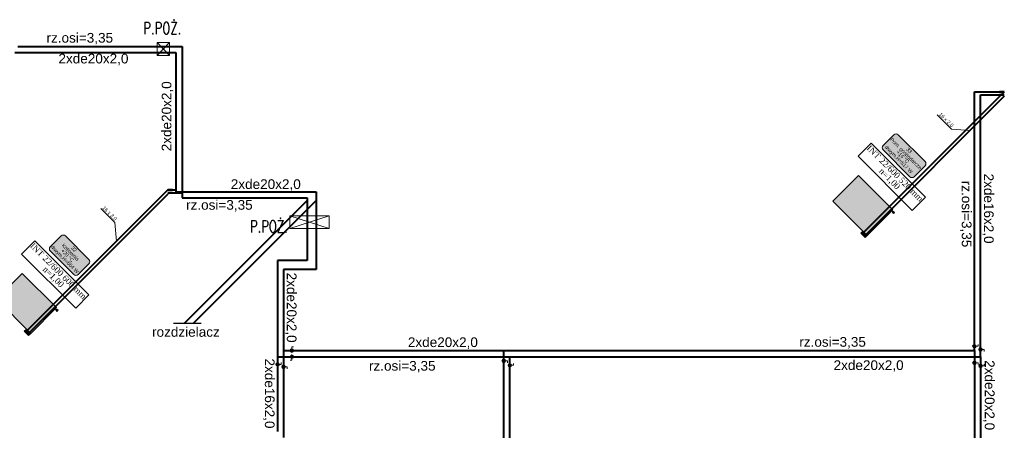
# Model space of a CAD drawing. Header units: inches. Extents: x -5360 to 1020, y 421 to 2687.
# Tile 5 of 8: x -4113 to -2488, y 1543 to 2221. Entities that reach past the tile are written whole.
import ezdxf
from ezdxf.enums import TextEntityAlignment as Align

# ---------------------------------------------------------------- set-up
doc = ezdxf.new("R2010")
doc.units = ezdxf.units.IN
doc.header["$MEASUREMENT"] = 0
doc.layers.add('IS-przejscie-p.poz', color=1, linetype='Continuous', lineweight=20)
for name, color, linetype, lineweight, true_color in [('IS_Działka (powrotna)', 7, 'Continuous', 40, 0xffb000), ('IS_Działka (powrotna)_etykieta1', 7, 'Continuous', 5, 0x000000), ('IS_Działka (zasilająca)', 7, 'Continuous', 40, 0xff8000), ('IS_Działka (zasilająca)_etykieta1', 7, 'Continuous', 5, 0x000000), ('IS_Grzejnik', 7, 'Continuous', 5, 0x000000), ('IS_Grzejnik (Rozwinięcie)', 7, 'Continuous', 5, 0x000000), ('IS_Pomieszczenie (Rozwinięcie)', 7, 'Continuous', 20, 0x000000), ('IS_Zawór1', 7, 'Continuous', 5, 0x000000)]:
    doc.layers.add(name, color=color, linetype=linetype, lineweight=lineweight, true_color=true_color)
doc.styles.add('Arial_____', font='arial.ttf')
doc.styles.add('IS', font='simplex.shx', dxfattribs={"width": 0.7})
doc.styles.add('Times_New_Roman_____', font='times.ttf')

# ---------------------------------------------------------------- blocks, each defined once
blk = doc.blocks.new('16_TypRysunkowyGrzejnika_Plytowy_800_600_105_True_071f0f8b-01df-47c9-bbb8-02081534a5d9_Normal')
at = {"layer": 'IS_Grzejnik', "true_color": 0xff8000, "transparency": 33554687, "extrusion": (0, 0, -1)}
blk.add_hatch(color=30, dxfattribs=at).paths.add_polyline_path([(0.4, 0.3), (-0.4, 0.3), (-0.4, -0.3), (0.4, -0.3)])
at = {"layer": 'IS_Grzejnik'}
blk.add_lwpolyline([(-0.4, 0.3), (0.4, 0.3), (0.4, -0.3), (-0.4, -0.3)], close=True, dxfattribs=at)
blk = doc.blocks.new('16_TypRysunkowyZaworu_ZestGrzWbudKwadrat_PL_00000000-0000-0000-0000-000000000000_Normal')
at = {"layer": 'IS_Zawór1', "lineweight": 50, "true_color": 0xffffff, "transparency": 33554687, "extrusion": (0, 0, -1)}
blk.add_hatch(color=7, dxfattribs=at).paths.add_polyline_path([(-0.25, 0.125), (-0.5, 0.125), (-0.5, -0.125), (-0.25, -0.125)])
at = {"layer": 'IS_Zawór1', "linetype": 'ByBlock', "lineweight": -2}
blk.add_lwpolyline([(0.25, 0.125), (0.5, 0.125), (0.5, -0.125), (0.25, -0.125)], close=True, dxfattribs=at)
blk.add_polyline3d([(0, 0, 0), (0.25, 0, 0)], dxfattribs=at)
blk = doc.blocks.new('16_TypRysunkowyZaworu_Vecolux_PL_00000000-0000-0000-0000-000000000000_Normal')
at = {"layer": 'IS_Zawór1', "lineweight": 50, "true_color": 0xffffff, "transparency": 33554687}
blk.add_hatch(color=7, dxfattribs=at).paths.add_polyline_path([(-0.5, -0.5), (0.5, -0.5), (0.5, 0), (-0.5, 0)])
at = {"layer": 'IS_Zawór1', "linetype": 'ByBlock', "lineweight": -2}
blk.add_lwpolyline([(-0.5, -0.5), (0.5, -0.5), (0.5, 0), (-0.5, 0)], close=True, dxfattribs=at)
blk = doc.blocks.new('4_TypRysunkowyZaworu_Kurek_PL_02d81806-4c8f-42ec-a639-1b35862e6f16_Normal')
at = {"layer": 'IS_Zawór1', "lineweight": 50, "true_color": 0xffffff, "transparency": 33554687}
h = blk.add_hatch(color=7, dxfattribs=at)
edge = h.paths.add_edge_path(flags=0)
edge.add_arc((0, 0), 0.25, 0, 360)
at = {"layer": 'IS_Zawór1', "linetype": 'ByBlock', "lineweight": -2}
for points in [[(0, 0.5, 0), (0.25, 0.5, 0)], [(0, 0.25, 0), (0, 0.5, 0)]]:
    blk.add_polyline3d(points, dxfattribs=at)
blk.add_circle((0, 0), 0.25, dxfattribs=at)

msp = doc.modelspace()

# ---------------------------------------------------------------- hatches: boundary and pattern name
at = {"layer": 'IS_Pomieszczenie (Rozwinięcie)', "lineweight": 50, "true_color": 0xffffff, "transparency": 33554687}
for points in [[(-2688.1, 2006), (-2643.8, 1961.7), (-2641.5, 1960.4), (-2638.9, 1960.4), (-2636.7, 1961.7), (-2618.8, 1979.5), (-2617.5, 1981.7), (-2617.5, 1984.3), (-2618.8, 1986.6), (-2663.2, 2030.9), (-2665.4, 2032.2), (-2668, 2032.2), (-2670.2, 2030.9), (-2688.1, 2013), (-2689.4, 2010.8), (-2689.4, 2008.2), (-2688.1, 2006)], [(-4023.5, 1800.2), (-4062.3, 1839), (-4063.6, 1841.2), (-4063.6, 1843.8), (-4062.3, 1846.1), (-4044.5, 1863.9), (-4042.2, 1865.2), (-4039.6, 1865.2), (-4037.4, 1863.9), (-3998.6, 1825.1), (-3997.3, 1822.9), (-3997.3, 1820.3), (-3998.6, 1818), (-4016.4, 1800.2), (-4018.7, 1798.9), (-4021.3, 1798.9), (-4023.5, 1800.2)]]:
    msp.add_hatch(color=7, dxfattribs=at).paths.add_polyline_path(points)

# ---------------------------------------------------------------- linework, layer by layer
msp.add_line((-3858.9, 1719.7), (-3813.1, 1719.7))
at = {"layer": 'IS-przejscie-p.poz'}
for points in [[(-3886.2, 2161.9), (-3865.7, 2161.9), (-3865.7, 2183.2), (-3886.2, 2183.2), (-3886.2, 2161.9), (-3865.7, 2183.2), (-3886.2, 2183.2), (-3865.7, 2161.9)], [(-3667, 1876.4), (-3667, 1896.9), (-3602, 1896.9), (-3602, 1876.4), (-3667, 1876.4), (-3602, 1896.9), (-3602, 1876.4), (-3667, 1896.9)]]:
    msp.add_lwpolyline(points, dxfattribs=at)
at = {"layer": 'IS_Działka (powrotna)'}
for p, q in [((-4115.8, 2176.7), (-3844.9, 2176.7)), ((-3844.9, 2176.7), (-3844.9, 1926.7)), ((-2527.3, 2096.6), (-2488.1, 2096.6)), ((-2527.3, 1679.3), (-2527.3, 2096.6)), ((-2488.1, 2096.6), (-2495.8, 2096.6)), ((-2488.1, 2096.6), (-2488.1, 2096.6)), ((-2488.1, 2094.5), (-2717.9, 1864.7)), ((-3868.3, 1934.9), (-3844.9, 1934.9)), ((-3860.5, 1934.9), (-3868.3, 1934.9)), ((-3868.3, 1934.9), (-3868.3, 1934.9)), ((-3868.3, 1932.8), (-4098.1, 1703)), ((-3844.9, 1926.7), (-3638.5, 1926.7)), ((-3687.3, 1823.5), (-3687.3, 1664.5)), ((-3687.3, 1664.5), (-3666.5, 1664.5)), ((-3687.3, 1664.5), (-3687.3, 1654.8)), ((-3660.5, 1664.5), (-3477.5, 1664.5)), ((-3477.5, 1664.5), (-3304, 1664.5)), ((-3304, 1653.2), (-3304, 1664.5)), ((-3304, 1664.5), (-2527.3, 1664.5)), ((-2527.3, 1664.5), (-2527.3, 1673.3)), ((-2527.3, 1664.5), (-2527.3, 1652.3)), ((-3687.3, 1648.8), (-3687.3, 1540.8)), ((-3304, 1463.4), (-3304, 1647.2)), ((-2527.3, 1646.3), (-2527.3, 1586.6)), ((-2527.3, 1586.6), (-2527.3, 1359.4))]:
    msp.add_line(p, q, dxfattribs=at)
at = {"layer": 'IS_Działka (powrotna)', "ltscale": 50}
for p, q in [((-3638.5, 1922.4), (-3841.1, 1719.7)), ((-3638.5, 1926.7), (-3638.5, 1823.5)), ((-3638.5, 1823.5), (-3687.3, 1823.5))]:
    msp.add_line(p, q, dxfattribs=at)
at = {"layer": 'IS_Działka (powrotna)_etykieta1'}
for p in [(-2598.6, 2063.6), (-2544.6, 2037.9)]:
    msp.add_line(p, (-2575.2, 2040.2), dxfattribs=at)
at = {"layer": 'IS_Działka (zasilająca)'}
for p, q in [((-4120.8, 2166.7), (-3854.9, 2166.7)), ((-3854.9, 2166.7), (-3854.9, 1936.7)), ((-2488.1, 2101.6), (-2721.4, 1868.2)), ((-2537.3, 2101.6), (-2488.1, 2101.6)), ((-2537.3, 1684.6), (-2537.3, 2101.6)), ((-2488.1, 2101.6), (-2495.8, 2101.6)), ((-2488.1, 2101.6), (-2488.1, 2101.6)), ((-3868.3, 1939.9), (-4101.6, 1706.5)), ((-3868.3, 1939.9), (-3854.9, 1939.9)), ((-3860.5, 1939.9), (-3868.3, 1939.9)), ((-3868.3, 1939.9), (-3868.3, 1939.9)), ((-3854.9, 1936.7), (-3623.5, 1936.7)), ((-3623.5, 1936.7), (-3623.5, 1808.5)), ((-3623.5, 1922.4), (-3826.1, 1719.7)), ((-3623.5, 1808.5), (-3677.3, 1808.5)), ((-3677.3, 1808.5), (-3677.3, 1674.5)), ((-3677.3, 1674.5), (-3666.9, 1674.5)), ((-3677.3, 1674.5), (-3677.3, 1650.6)), ((-3660.9, 1674.5), (-3469.1, 1674.5)), ((-3469.1, 1674.5), (-3314, 1674.5)), ((-3314, 1660.5), (-3314, 1674.5)), ((-3314, 1674.5), (-2537.3, 1674.5)), ((-2537.3, 1674.5), (-2537.3, 1678.6)), ((-2537.3, 1674.5), (-2537.3, 1657.3)), ((-3677.3, 1644.6), (-3677.3, 1530.8)), ((-3314, 1468.4), (-3314, 1654.5)), ((-2537.3, 1651.3), (-2537.3, 1591.6)), ((-2537.3, 1591.6), (-2537.3, 1364.4))]:
    msp.add_line(p, q, dxfattribs=at)
at = {"layer": 'IS_Działka (zasilająca)_etykieta1'}
for p, q in [((-3955.8, 1886), (-3979.1, 1909.3)), ((-3953.1, 1855), (-3955.8, 1886))]:
    msp.add_line(p, q, dxfattribs=at)
at = {"layer": 'IS_Grzejnik (Rozwinięcie)'}
for points in [[(-2729.3, 1995.4), (-2640, 1906), (-2618.1, 1927.9), (-2707.5, 2017.3)], [(-4020.4, 1744.6), (-4109.8, 1833.9), (-4087.9, 1855.8), (-3998.5, 1766.4)]]:
    msp.add_lwpolyline(points, close=True, dxfattribs=at)
at = {"layer": 'IS_Pomieszczenie (Rozwinięcie)'}
for points in [[(-2688.1, 2006), (-2643.8, 1961.7, 0.414214), (-2636.7, 1961.7), (-2618.8, 1979.5, 0.414214), (-2618.8, 1986.6), (-2663.2, 2030.9, 0.414214), (-2670.2, 2030.9), (-2688.1, 2013, 0.414214)], [(-4023.5, 1800.2), (-4062.3, 1839, -0.414214), (-4062.3, 1846.1), (-4044.5, 1863.9, -0.414214), (-4037.4, 1863.9), (-3998.6, 1825.1, -0.414214), (-3998.6, 1818), (-4016.4, 1800.2, -0.414214)]]:
    msp.add_lwpolyline(points, format="xyb", close=True, dxfattribs=at)

# ---------------------------------------------------------------- block references
at = {"layer": 'IS_Grzejnik', "xscale": 100, "yscale": 100, "zscale": 100, "rotation": 315}
for p in [(-2721.4, 1914.2), (-4101.6, 1752.5)]:
    msp.add_blockref('16_TypRysunkowyGrzejnika_Plytowy_800_600_105_True_071f0f8b-01df-47c9-bbb8-02081534a5d9_Normal', p, dxfattribs=at)
at = {"layer": 'IS_Zawór1'}
for name, p, xscale, yscale, zscale, rotation in [('16_TypRysunkowyZaworu_ZestGrzWbudKwadrat_PL_00000000-0000-0000-0000-000000000000_Normal', (-2673.7, 1905.3), 10, 10, 10, 315), ('16_TypRysunkowyZaworu_Vecolux_PL_00000000-0000-0000-0000-000000000000_Normal', (-2717.9, 1868.2), 10, 10, 10, 315), ('16_TypRysunkowyZaworu_ZestGrzWbudKwadrat_PL_00000000-0000-0000-0000-000000000000_Normal', (-4053.9, 1743.7), 10, 10, 10, 315), ('16_TypRysunkowyZaworu_Vecolux_PL_00000000-0000-0000-0000-000000000000_Normal', (-4098.1, 1706.5), 10, 10, 10, 315), ('4_TypRysunkowyZaworu_Kurek_PL_02d81806-4c8f-42ec-a639-1b35862e6f16_Normal', (-2537.3, 1681.6), -11.99999999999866, 11.99999999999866, 11.99999999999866, 270), ('4_TypRysunkowyZaworu_Kurek_PL_02d81806-4c8f-42ec-a639-1b35862e6f16_Normal', (-2527.3, 1676.3), 11.99999999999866, 11.99999999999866, 11.99999999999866, 270), ('4_TypRysunkowyZaworu_Kurek_PL_02d81806-4c8f-42ec-a639-1b35862e6f16_Normal', (-3663.5, 1664.5), 11.99999999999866, 11.99999999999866, 11.99999999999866, 180), ('4_TypRysunkowyZaworu_Kurek_PL_02d81806-4c8f-42ec-a639-1b35862e6f16_Normal', (-3314, 1657.5), 11.99999999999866, 11.99999999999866, 11.99999999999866, 270), ('4_TypRysunkowyZaworu_Kurek_PL_02d81806-4c8f-42ec-a639-1b35862e6f16_Normal', (-2537.3, 1654.3), 11.99999999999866, 11.99999999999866, 11.99999999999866, 270), ('4_TypRysunkowyZaworu_Kurek_PL_02d81806-4c8f-42ec-a639-1b35862e6f16_Normal', (-3687.3, 1651.8), -11.99999999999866, 11.99999999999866, 11.99999999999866, 270), ('4_TypRysunkowyZaworu_Kurek_PL_02d81806-4c8f-42ec-a639-1b35862e6f16_Normal', (-3677.3, 1647.6), 11.99999999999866, 11.99999999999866, 11.99999999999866, 270), ('4_TypRysunkowyZaworu_Kurek_PL_02d81806-4c8f-42ec-a639-1b35862e6f16_Normal', (-3304, 1650.2), -11.99999999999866, 11.99999999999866, 11.99999999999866, 270), ('4_TypRysunkowyZaworu_Kurek_PL_02d81806-4c8f-42ec-a639-1b35862e6f16_Normal', (-2527.3, 1649.3), -11.99999999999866, 11.99999999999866, 11.99999999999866, 270)]:
    msp.add_blockref(name, p, dxfattribs=dict(at, xscale=xscale, yscale=yscale, zscale=zscale, rotation=rotation))
at = {"layer": 'IS_Zawór1', "xscale": 11.99999999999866, "yscale": 11.99999999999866, "zscale": 11.99999999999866}
msp.add_blockref('4_TypRysunkowyZaworu_Kurek_PL_02d81806-4c8f-42ec-a639-1b35862e6f16_Normal', (-3663.9, 1674.5), dxfattribs=at)

# ---------------------------------------------------------------- texts
at = {"layer": 'IS-przejscie-p.poz', "style": 'IS', "width": 0.7}
for p in [(-3908.6, 2196.9), (-3732.8, 1869.6)]:
    msp.add_text('P.POŻ.', height=20, dxfattribs=at).set_placement(p)
at = {"layer": 'IS_Działka (powrotna)_etykieta1', "style": 'Arial_____'}
msp.add_text('16 x 2,0', height=6, rotation=315, dxfattribs=at).set_placement((-2587.1, 2052.1), align=Align.BOTTOM_CENTER)
at = {"layer": 'IS_Działka (zasilająca)_etykieta1', "style": 'Arial_____'}
for s, p in [('rz.osi=3,35', (-4013.6, 2178.2)), ('2xde20x2,0', (-3991.1, 2143.9)), ('2xde20x2,0', (-3706.7, 1936.6)), ('rz.osi=3,35', (-3783.3, 1902.3)), ('rozdzielacz', (-3838.5, 1692.6)), ('2xde20x2,0', (-3414.5, 1675.6)), ('rz.osi=3,35', (-2771.4, 1676.1)), ('rz.osi=3,35', (-3481.5, 1636.6)), ('2xde20x2,0', (-2712, 1637.7))]:
    msp.add_text(s, height=16, dxfattribs=at).set_placement(p, align=Align.BOTTOM_CENTER)
for s, height, rotation, p in [('2xde20x2,0', 16, 90, (-3857.7, 2061.4)), ('rz.osi=3,35', 16, 270, (-2563, 1900)), ('2xde16x2,0', 16, 270, (-2526.4, 1909)), ('16 x 2,0', 6, 315, (-3967.6, 1897.8)), ('2xde20x2,0', 16, 270, (-3676.8, 1745.5)), ('2xde16x2,0', 16, 270, (-3713, 1603.7)), ('2xde20x2,0', 16, 270, (-2525, 1600.9))]:
    msp.add_text(s, height=height, rotation=rotation, dxfattribs=at).set_placement(p, align=Align.BOTTOM_CENTER)
at = {"layer": 'IS_Grzejnik (Rozwinięcie)', "style": 'Times_New_Roman_____'}
for s, p in [('INT 22/600 520 mm', (-2664.8, 1970.7)), ('n=1,00', (-2673.7, 1961.9)), ('INT 22/600 600 mm', (-4045.3, 1809.3)), ('n=1,00', (-4053.6, 1799.9))]:
    msp.add_text(s, height=10, rotation=315, dxfattribs=at).set_placement(p, align=Align.TOP_CENTER)
at = {"layer": 'IS_Pomieszczenie (Rozwinięcie)', "style": 'Arial_____'}
for s, p in [('Pom. gospodarcze', (-2648.2, 2001.8)), ('+16 °C', (-2653.5, 1996.5)), ('33', (-2642.9, 2007.1)), ('Kotłownia', (-4026.8, 1839.2)), ('+20 °C', (-4032, 1833.8)), ('32', (-4021.3, 1844.2))]:
    msp.add_text(s, height=6, rotation=315, dxfattribs=at).set_placement(p, align=Align.TOP_CENTER)
for s, p in [('Φwym,H=517 W', (-2681.8, 2014.1)), ('Φwym,H=664 W', (-4057.9, 1849))]:
    msp.add_text(s, height=6, rotation=315, dxfattribs=at).set_placement(p, align=Align.TOP_LEFT)

doc.saveas('drawing.dxf')
